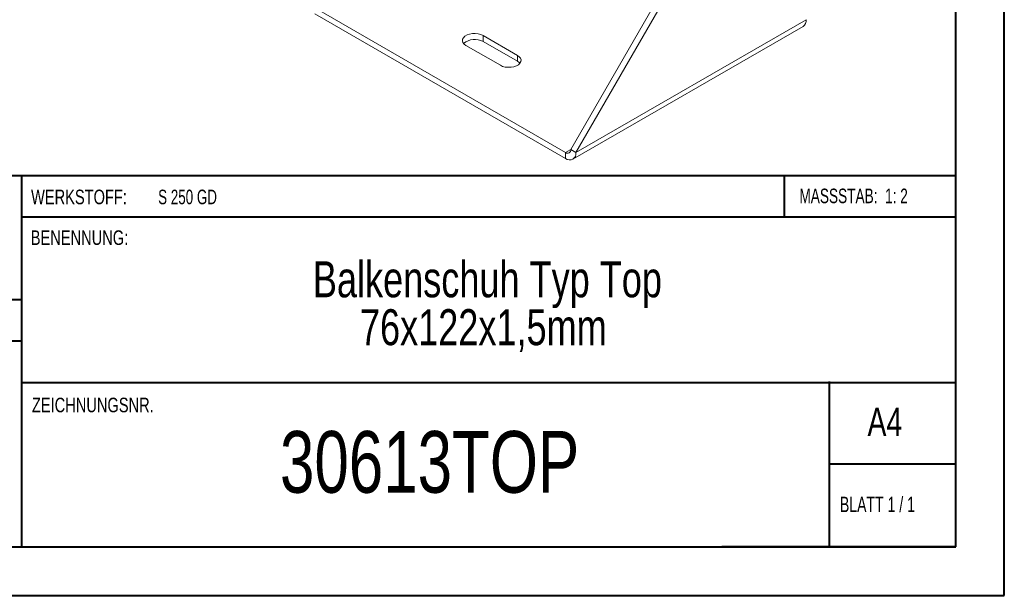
# Model space of a CAD drawing. Header units: millimetres. Extents: x 0 to 210, y 0 to 297.
# Tile 2 of 4: x 109 to 210, y 0 to 59. Entities that reach past the tile are written whole.
import ezdxf

# ---------------------------------------------------------------- set-up
doc = ezdxf.new("R2010")
doc.units = ezdxf.units.MM
doc.styles.add('SLDTEXTSTYLE0', font='TXT', dxfattribs={"width": 0.75})
doc.styles.add('SLDTEXTSTYLE1', font='TXT', dxfattribs={"width": 0.681818})
doc.styles.add('SLDTEXTSTYLE2', font='TXT', dxfattribs={"width": 0.7})
doc.styles.add('SLDTEXTSTYLE3', font='TXT', dxfattribs={"width": 0.6875})

# ---------------------------------------------------------------- blocks, each defined once
blk = doc.blocks.new('SW_NOTE_1')
at = {"color": 0, "linetype": 'Continuous', "lineweight": 0, "char_height": 3.7042, "attachment_point": 2, "style": 'SLDTEXTSTYLE0'}
for s, insert in [('Balkenschuh Typ Top', (24.66, 4.77)), ('76x122x1,5mm', (24.24, -0.16))]:
    blk.add_mtext(s, dxfattribs=dict(at, insert=insert))

msp = doc.modelspace()

# ---------------------------------------------------------------- linework, layer by layer
at = {"color": 7, "linetype": 'Continuous', "lineweight": 40}
for p, q in [((210.08, 0.21), (210.08, 297.21)), ((205.08, 5.21), (205.08, 292.21)), ((205.08, 43.37), (10.11, 43.37)), ((108.91, 43.37), (108.91, 5.12)), ((187.47, 39.12), (187.47, 43.37)), ((205.08, 39.12), (108.91, 39.12)), ((108.91, 30.62), (10.11, 30.62)), ((108.91, 26.37), (10.11, 26.37)), ((108.91, 22.12), (205.08, 22.12)), ((192.08, 5.21), (192.08, 22.21)), ((205.08, 13.71), (192.08, 13.71)), ((10.08, 5.21), (205.08, 5.21)), ((205.08, 5.21), (180.99, 5.21)), ((0.08, 0.21), (210.08, 0.21))]:
    msp.add_line(p, q, dxfattribs=at)
at = {"color": 7, "linetype": 'Continuous', "lineweight": 15}
for p, q in [((165.46, 46.08), (176.42, 65.07)), ((165.99, 45.78), (176.95, 64.76)), ((139.12, 60.68), (164.92, 45.78)), ((139.12, 60.06), (164.92, 45.16)), ((165.99, 45.78), (189.67, 59.45)), ((189.67, 59.45), (189.67, 59.45)), ((159.98, 55.78), (156.44, 57.82)), ((156.44, 57.21), (156.44, 57.82)), ((165.67, 45.09), (189.36, 58.76)), ((154.67, 56.8), (158.21, 54.76)), ((159.98, 55.17), (156.44, 57.21)), ((159.98, 55.17), (159.98, 55.78)), ((165.46, 46.08), (164.92, 45.78)), ((164.92, 45.78), (164.92, 45.16)), ((165.46, 46.08), (165.99, 45.78))]:
    msp.add_line(p, q, dxfattribs=at)
at = {"color": 7, "linetype": 'Continuous', "lineweight": 15, "flags": 128}
for points in [[(156.44, 57.82), (156.2, 57.93), (155.93, 58), (155.63, 58.03), (155.33, 58.02), (155.04, 57.97), (154.78, 57.88), (154.57, 57.75), (154.42, 57.6), (154.33, 57.44), (154.31, 57.27), (154.36, 57.09), (154.49, 56.94), (154.67, 56.8)], [(158.21, 54.76), (158.44, 54.65), (158.72, 54.58), (159.02, 54.55), (159.32, 54.56), (159.6, 54.61), (159.86, 54.7), (160.08, 54.82), (160.23, 54.97), (160.32, 55.14), (160.34, 55.31), (160.28, 55.48), (160.16, 55.64), (159.98, 55.78)], [(160.22, 54.96), (160.16, 55.03), (159.98, 55.17)]]:
    msp.add_lwpolyline(points, dxfattribs=at)
at = {"color": 7, "linetype": 'Continuous', "lineweight": 15}
for centre, radius, start, end in [((188.94, 59.37), 0.739, 305.0133, 6.2988), ((155.58, 55.67), 1.76, 60.6485, 130.912), ((165.13, 46.03), 0.328, 230.7967, 9.214), ((165.34, 45.67), 0.655, 230.7967, 9.214)]:
    msp.add_arc(centre, radius, start, end, dxfattribs=at)

# ---------------------------------------------------------------- block references
at = {"color": 7, "linetype": 'Continuous', "lineweight": 0}
msp.add_blockref('SW_NOTE_1', (132.22, 29.82), dxfattribs=at)

# ---------------------------------------------------------------- texts
for s, insert, char_height, attachment_point, style in [('WERKSTOFF:', (109.91, 41.96), 1.5, 1, 'SLDTEXTSTYLE0'), ('S 250 GD', (122.99, 41.96), 1.5, 1, 'SLDTEXTSTYLE3'), ('MASSSTAB:  1: 2', (188.99, 42.07), 1.5, 1, 'SLDTEXTSTYLE2'), ('BENENNUNG:', (109.88, 37.77), 1.5, 1, 'SLDTEXTSTYLE0'), ('ZEICHNUNGSNR.', (110, 20.55), 1.5, 1, 'SLDTEXTSTYLE0'), ('A4', (196, 19.52), 2.91, 1, 'SLDTEXTSTYLE0'), ('30613TOP', (150.93, 17.12), 6.35, 2, 'SLDTEXTSTYLE0'), ('BLATT 1 / 1', (193.16, 10.36), 1.5875, 1, 'SLDTEXTSTYLE1')]:
    msp.add_mtext(s, dxfattribs=dict(at, insert=insert, char_height=char_height, attachment_point=attachment_point, style=style))

doc.saveas('drawing.dxf')
